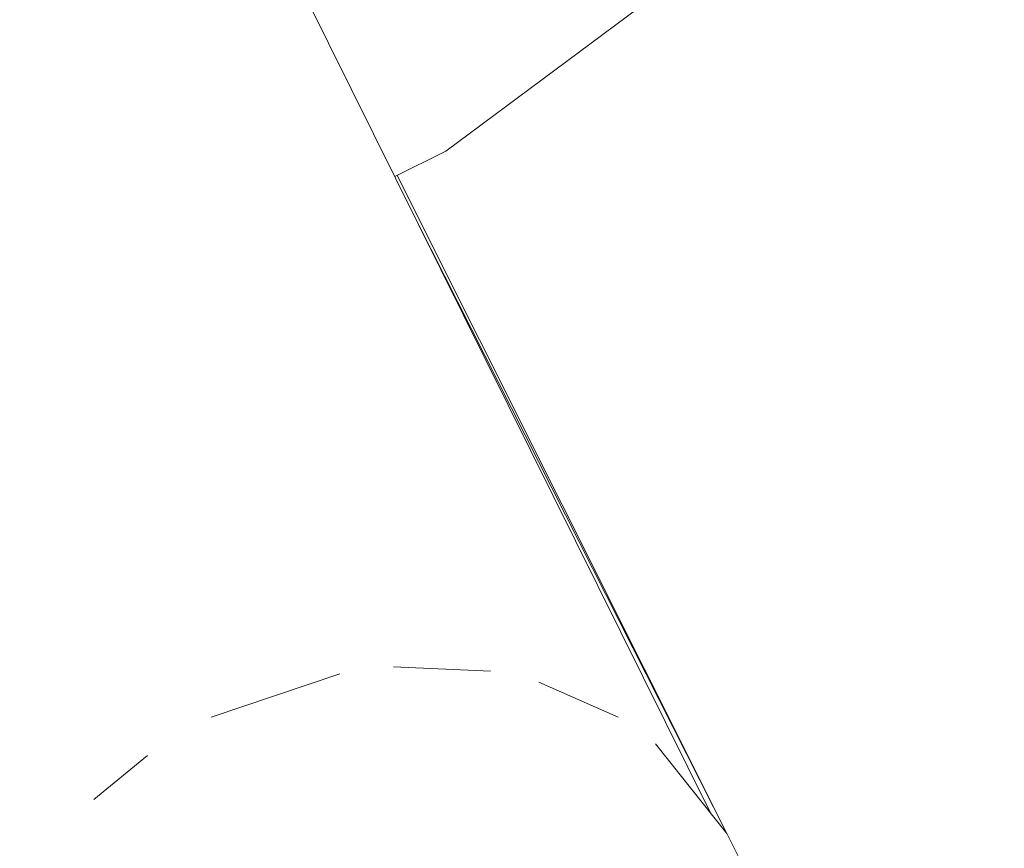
# Model space of a CAD drawing. Header units: metres. Extents: x 7472034 to 8439876, y 5890181 to 5961460.
# Tile 85 of 202: x 8439500.1286 to 8439500.1647, y 5890391.9475 to 5890391.9779. Entities that reach past the tile are written whole.
import ezdxf

# ---------------------------------------------------------------- set-up
doc = ezdxf.new("R2010")
doc.units = ezdxf.units.M
doc.header["$MEASUREMENT"] = 0
doc.linetypes.add('ACAD_ISO03W100', pattern=[30, 12, -18])
doc.layers.get('0').update_dxf_attribs({"linetype": 'CONTINUOUS', "lineweight": 5})
doc.layers.get('Defpoints').update_dxf_attribs({"linetype": 'CONTINUOUS'})
for name, color, linetype, lineweight in [('### Krawężnik', 6, 'CONTINUOUS', 35), ('_a_widok', 7, 'CONTINUOUS', 5), ('KOLOR-OBIEKT', 21, 'CONTINUOUS', 13), ('T_strefa-8', 20, 'ACAD_ISO03W100', 50), ('ZAG-obrys 018 wymiary', 7, 'CONTINUOUS', 18), ('ZAG-OBRYS013', 7, 'CONTINUOUS', 13)]:
    doc.layers.add(name, color=color, linetype=linetype, lineweight=lineweight)
doc.layers.add('100_rzut_wym_wew', color=7, linetype='CONTINUOUS')
doc.layers.add('2D - Ogólne', color=7, linetype='CONTINUOUS')
doc.layers.add('_IS_NO', color=11, linetype='CONTINUOUS', lineweight=20, plot=False)
doc.styles.add('DIM', font='simplex.shx', dxfattribs={"width": 0.8})
doc.styles.add('RS', font='Romans.shx', dxfattribs={"width": 0.7})
doc.dimstyles.new('DIM-WEW_500', dxfattribs={"dimscale": 5, "dimtxt": 18, "dimasz": 10, "dimexe": 4, "dimexo": 8, "dimgap": 5, "dimtad": 1, "dimlfac": 0.01, "dimzin": 9, "dimdsep": 46, "dimtxsty": 'DIM', "dimblk": 'ARCHTICK', "dimcen": 5, "dimclrt": 112, "dimadec": 4, "dimazin": 2, "dimtfac": 4, "dimtmove": 0, "dimatfit": 3, "dimldrblk": 'ARCHTICK', "dimfxl": 0, "dimtolj": 1, "dimlwd": 13, "dimarcsym": 0})
pattern_1 = [(45, (967499.202946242, -71042.94610979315), (-0.2245064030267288, 0.2245064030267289), []), (135, (967499.202946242, -71042.94610979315), (-0.2245064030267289, -0.2245064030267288), [])]
pattern_2 = [(45, (967499.2092647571, -71042.97165620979), (-0.2245064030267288, 0.2245064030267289), []), (135, (967499.2092647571, -71042.97165620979), (-0.2245064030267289, -0.2245064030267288), [])]

# ---------------------------------------------------------------- blocks, each defined once
blk = doc.blocks.new('A$C7D7B3C0A')
at = {"layer": '2D - Ogólne', "lineweight": 5}
for p, q in [((3.265796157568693, 6.588158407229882), (3.265796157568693, 6.586068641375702)), ((3.265796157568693, 6.588158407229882), (3.265796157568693, 6.586068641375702)), ((3.265796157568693, 6.588158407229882), (3.265796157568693, 6.586068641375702)), ((3.265796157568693, 6.588158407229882), (3.265796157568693, 6.586068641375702)), ((3.265796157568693, 6.588158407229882), (3.265796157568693, 6.586068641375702)), ((3.265796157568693, 6.588158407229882), (3.265796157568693, 6.586068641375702)), ((3.265796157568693, 6.588158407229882), (3.265796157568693, 6.586068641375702)), ((3.265796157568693, 6.588158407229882), (3.265796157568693, 6.586068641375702)), ((3.265796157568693, 6.588158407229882), (3.265796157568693, 6.586068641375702)), ((3.265796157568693, 6.588158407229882), (3.265796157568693, 6.586068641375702)), ((3.265796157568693, 6.588158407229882), (3.265796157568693, 6.586068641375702)), ((3.242364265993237, 6.586158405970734), (3.291836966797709, 6.585968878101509)), ((3.242364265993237, 6.586158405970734), (3.291836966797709, 6.585968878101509)), ((3.242364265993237, 6.586158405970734), (3.291836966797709, 6.585968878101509)), ((3.242364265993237, 6.586158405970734), (3.291836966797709, 6.585968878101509)), ((3.242364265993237, 6.586158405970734), (3.291836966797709, 6.585968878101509)), ((3.242364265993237, 6.586158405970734), (3.291836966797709, 6.585968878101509)), ((3.242364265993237, 6.586158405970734), (3.291836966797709, 6.585968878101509)), ((3.242364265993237, 6.586158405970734), (3.291836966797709, 6.585968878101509)), ((3.242364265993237, 6.586158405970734), (3.291836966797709, 6.585968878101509)), ((3.242364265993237, 6.586158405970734), (3.291836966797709, 6.585968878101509)), ((3.242364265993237, 6.586158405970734), (3.291836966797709, 6.585968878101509)), ((3.265796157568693, 6.586158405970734), (3.292817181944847, 6.586158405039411)), ((3.265796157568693, 6.586158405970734), (3.292817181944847, 6.586158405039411)), ((3.265796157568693, 6.586158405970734), (3.292817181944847, 6.586158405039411)), ((3.265796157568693, 6.586158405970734), (3.292817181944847, 6.586158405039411)), ((3.265796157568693, 6.586158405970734), (3.292817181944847, 6.586158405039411)), ((3.265796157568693, 6.586158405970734), (3.292817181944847, 6.586158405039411)), ((3.265796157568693, 6.586158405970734), (3.292817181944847, 6.586158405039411)), ((3.265796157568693, 6.586158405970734), (3.292817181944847, 6.586158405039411)), ((3.265796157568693, 6.586158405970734), (3.292817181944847, 6.586158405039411)), ((3.265796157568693, 6.586158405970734), (3.292817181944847, 6.586158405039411)), ((3.265796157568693, 6.586158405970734), (3.292817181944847, 6.586158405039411)), ((3.292817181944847, 6.586158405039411), (3.267676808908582, 6.58606143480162)), ((3.292817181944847, 6.586158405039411), (3.267676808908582, 6.58606143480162)), ((3.292817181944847, 6.586158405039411), (3.267676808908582, 6.58606143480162)), ((3.292817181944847, 6.586158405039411), (3.267676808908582, 6.58606143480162)), ((3.292817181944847, 6.586158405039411), (3.267676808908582, 6.58606143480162)), ((3.292817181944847, 6.586158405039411), (3.267676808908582, 6.58606143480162)), ((3.292817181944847, 6.586158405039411), (3.267676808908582, 6.58606143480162)), ((3.292817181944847, 6.586158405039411), (3.267676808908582, 6.58606143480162)), ((3.292817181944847, 6.586158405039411), (3.267676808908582, 6.58606143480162)), ((3.292817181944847, 6.586158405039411), (3.267676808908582, 6.58606143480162)), ((3.292817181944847, 6.586158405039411), (3.267676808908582, 6.58606143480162)), ((3.310000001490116, 6.586158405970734), (3.292817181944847, 6.586158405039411)), ((3.310000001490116, 6.586158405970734), (3.292817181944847, 6.586158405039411)), ((3.310000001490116, 6.586158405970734), (3.292817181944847, 6.586158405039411)), ((3.310000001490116, 6.586158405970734), (3.292817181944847, 6.586158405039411)), ((3.310000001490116, 6.586158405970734), (3.292817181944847, 6.586158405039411)), ((3.310000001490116, 6.586158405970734), (3.292817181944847, 6.586158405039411)), ((3.310000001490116, 6.586158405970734), (3.292817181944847, 6.586158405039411)), ((3.310000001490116, 6.586158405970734), (3.292817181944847, 6.586158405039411)), ((3.310000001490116, 6.586158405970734), (3.292817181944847, 6.586158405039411)), ((3.310000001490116, 6.586158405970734), (3.292817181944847, 6.586158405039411)), ((3.310000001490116, 6.586158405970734), (3.292817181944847, 6.586158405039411))]:
    blk.add_line(p, q, dxfattribs=at)
for points in [[(3.265796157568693, 6.588158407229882), (3.263290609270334, 6.60230054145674), (3.257241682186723, 6.608158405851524)], [(3.265796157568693, 6.588158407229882), (3.263290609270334, 6.60230054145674), (3.257241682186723, 6.608158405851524)], [(3.265796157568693, 6.588158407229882), (3.263290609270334, 6.60230054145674), (3.257241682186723, 6.608158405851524)], [(3.265796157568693, 6.588158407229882), (3.263290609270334, 6.60230054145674), (3.257241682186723, 6.608158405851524)], [(3.265796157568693, 6.588158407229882), (3.263290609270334, 6.60230054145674), (3.257241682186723, 6.608158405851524)], [(3.265796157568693, 6.588158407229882), (3.263290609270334, 6.60230054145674), (3.257241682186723, 6.608158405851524)], [(3.265796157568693, 6.588158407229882), (3.263290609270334, 6.60230054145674), (3.257241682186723, 6.608158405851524)], [(3.265796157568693, 6.588158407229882), (3.263290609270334, 6.60230054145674), (3.257241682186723, 6.608158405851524)], [(3.265796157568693, 6.588158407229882), (3.263290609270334, 6.60230054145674), (3.257241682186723, 6.608158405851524)], [(3.265796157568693, 6.588158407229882), (3.263290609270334, 6.60230054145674), (3.257241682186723, 6.608158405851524)], [(3.265796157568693, 6.588158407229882), (3.263290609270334, 6.60230054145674), (3.257241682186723, 6.608158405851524)], [(3.288705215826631, 6.585293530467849), (3.292817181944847, 6.586158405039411)], [(3.288705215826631, 6.585293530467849), (3.292817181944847, 6.586158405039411)], [(3.288705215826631, 6.585293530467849), (3.292817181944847, 6.586158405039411)], [(3.288705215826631, 6.585293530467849), (3.292817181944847, 6.586158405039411)], [(3.288705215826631, 6.585293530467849), (3.292817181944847, 6.586158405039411)], [(3.288705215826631, 6.585293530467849), (3.292817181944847, 6.586158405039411)], [(3.288705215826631, 6.585293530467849), (3.292817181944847, 6.586158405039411)], [(3.288705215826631, 6.585293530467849), (3.292817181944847, 6.586158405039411)], [(3.288705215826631, 6.585293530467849), (3.292817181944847, 6.586158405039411)], [(3.288705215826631, 6.585293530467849), (3.292817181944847, 6.586158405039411)], [(3.288705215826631, 6.585293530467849), (3.292817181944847, 6.586158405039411)], [(3.284759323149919, 6.582482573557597), (3.287208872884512, 6.584504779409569)], [(3.284759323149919, 6.582482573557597), (3.287208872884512, 6.584504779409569)], [(3.284759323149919, 6.582482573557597), (3.287208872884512, 6.584504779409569)], [(3.284759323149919, 6.582482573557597), (3.287208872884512, 6.584504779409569)], [(3.284759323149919, 6.582482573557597), (3.287208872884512, 6.584504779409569)], [(3.284759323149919, 6.582482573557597), (3.287208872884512, 6.584504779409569)], [(3.284759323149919, 6.582482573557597), (3.287208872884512, 6.584504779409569)], [(3.284759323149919, 6.582482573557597), (3.287208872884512, 6.584504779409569)], [(3.284759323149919, 6.582482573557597), (3.287208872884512, 6.584504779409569)], [(3.284759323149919, 6.582482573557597), (3.287208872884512, 6.584504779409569)], [(3.284759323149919, 6.582482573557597), (3.287208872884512, 6.584504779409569)], [(3.28186640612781, 6.577961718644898), (3.283602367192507, 6.581080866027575)], [(3.28186640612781, 6.577961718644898), (3.283602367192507, 6.581080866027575)], [(3.28186640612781, 6.577961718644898), (3.283602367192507, 6.581080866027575)], [(3.28186640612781, 6.577961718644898), (3.283602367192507, 6.581080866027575)], [(3.28186640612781, 6.577961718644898), (3.283602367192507, 6.581080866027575)], [(3.28186640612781, 6.577961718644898), (3.283602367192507, 6.581080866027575)], [(3.28186640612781, 6.577961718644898), (3.283602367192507, 6.581080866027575)], [(3.28186640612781, 6.577961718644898), (3.283602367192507, 6.581080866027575)], [(3.28186640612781, 6.577961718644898), (3.283602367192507, 6.581080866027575)], [(3.28186640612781, 6.577961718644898), (3.283602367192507, 6.581080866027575)], [(3.28186640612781, 6.577961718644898), (3.283602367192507, 6.581080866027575)], [(3.280529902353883, 6.571158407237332), (3.281212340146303, 6.576087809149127)], [(3.280529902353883, 6.571158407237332), (3.281212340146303, 6.576087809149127)], [(3.280529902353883, 6.571158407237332), (3.281212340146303, 6.576087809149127)], [(3.280529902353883, 6.571158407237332), (3.281212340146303, 6.576087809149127)], [(3.280529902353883, 6.571158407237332), (3.281212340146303, 6.576087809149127)], [(3.280529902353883, 6.571158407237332), (3.281212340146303, 6.576087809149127)], [(3.280529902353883, 6.571158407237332), (3.281212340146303, 6.576087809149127)], [(3.280529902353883, 6.571158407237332), (3.281212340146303, 6.576087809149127)], [(3.280529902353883, 6.571158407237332), (3.281212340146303, 6.576087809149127)], [(3.280529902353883, 6.571158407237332), (3.281212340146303, 6.576087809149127)], [(3.280529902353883, 6.571158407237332), (3.281212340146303, 6.576087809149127)], [(3.281292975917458, 6.565954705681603), (3.280734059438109, 6.56843539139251)], [(3.281292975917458, 6.565954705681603), (3.280734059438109, 6.56843539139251)], [(3.281292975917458, 6.565954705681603), (3.280734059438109, 6.56843539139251)], [(3.281292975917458, 6.565954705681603), (3.280734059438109, 6.56843539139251)], [(3.281292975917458, 6.565954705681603), (3.280734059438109, 6.56843539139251)], [(3.281292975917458, 6.565954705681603), (3.280734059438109, 6.56843539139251)], [(3.281292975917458, 6.565954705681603), (3.280734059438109, 6.56843539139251)], [(3.281292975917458, 6.565954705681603), (3.280734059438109, 6.56843539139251)], [(3.281292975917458, 6.565954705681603), (3.280734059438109, 6.56843539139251)], [(3.281292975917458, 6.565954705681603), (3.280734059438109, 6.56843539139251)], [(3.281292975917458, 6.565954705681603), (3.280734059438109, 6.56843539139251)]]:
    blk.add_lwpolyline(points, dxfattribs=at)
blk = doc.blocks.new('_Oblique')
at = {"color": 0, "linetype": 'ByBlock', "lineweight": -2}
blk.add_line((-0.5, -0.5), (0.5, 0.5), dxfattribs=at)
blk = doc.blocks.new('*D75')
at = {"layer": 'Defpoints', "color": 0, "linetype": 'Continuous', "lineweight": 60}
for p in [(8439494.706783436, 5890398.551071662), (8439493.991791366, 5890398.192203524, 3.659132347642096e-06), (8439500.323821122, 5890392.589078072)]:
    blk.add_point(p, dxfattribs=at)
at = {"layer": 'ZAG-obrys 018 wymiary', "color": 0, "linetype": 'Continuous', "lineweight": -2}
for p, q in [((8439494.706783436, 5890398.551071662), (8439495.06427947, 5890398.730505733)), ((8439499.608829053, 5890392.230209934), (8439497.869870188, 5890391.357393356))]:
    blk.add_line(p, q, dxfattribs=at)
at = {"layer": 'ZAG-obrys 018 wymiary', "color": 0, "linetype": 'Continuous', "lineweight": 13}
blk.add_line((8439498.227366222, 5890391.536827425), (8439494.706783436, 5890398.551071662), dxfattribs=at)
at = {"layer": 'ZAG-obrys 018 wymiary', "color": 0, "linetype": 'Continuous', "lineweight": 13, "xscale": 0.3, "yscale": 0.3, "zscale": 0.3}
for p, rotation in [((8439494.706783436, 5890398.551071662), 116.652946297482), ((8439498.227366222, 5890391.536827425), 296.6529462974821)]:
    blk.add_blockref('_Oblique', p, dxfattribs=dict(at, rotation=rotation))
at = {"layer": 'ZAG-obrys 018 wymiary', "color": 112, "linetype": 'Continuous', "lineweight": 25, "insert": (8439496.82180915, 5890395.674732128), "char_height": 0.8, "attachment_point": 5, "rotation": 296.652946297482, "style": 'RS'}
blk.add_mtext('\\A1;7.85', dxfattribs=at)
blk = doc.blocks.new('_ArchTick')
at = {"layer": '100_rzut_wym_wew', "color": 0, "linetype": 'Continuous', "const_width": 0.15}
blk.add_lwpolyline([(-0.5, -0.5), (0.5, 0.5)], dxfattribs=at)
blk = doc.blocks.new('*D80')
at = {"layer": 'Defpoints', "color": 0, "linetype": 'Continuous', "lineweight": 60}
for p in [(8439499.288762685, 5890395.196211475), (8439510.439764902, 5890383.669162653), (8439506.139698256, 5890381.515762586)]:
    blk.add_point(p, dxfattribs=at)
at = {"layer": 'ZAG-obrys 018 wymiary', "color": 0, "linetype": 'Continuous', "lineweight": -2}
for p, q in [((8439500.004080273, 5890395.554430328), (8439503.946488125, 5890397.528720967)), ((8439506.855015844, 5890381.87398144), (8439510.797423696, 5890383.84827208))]:
    blk.add_line(p, q, dxfattribs=at)
at = {"layer": 'ZAG-obrys 018 wymiary', "color": 0, "linetype": 'Continuous', "lineweight": 13}
blk.add_line((8439503.588829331, 5890397.349611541), (8439510.439764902, 5890383.669162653), dxfattribs=at)
at = {"layer": 'ZAG-obrys 018 wymiary', "color": 0, "linetype": 'Continuous', "lineweight": 13, "xscale": 0.3, "yscale": 0.3, "zscale": 0.3}
for p, rotation in [((8439503.588829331, 5890397.349611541), 116.6009277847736), ((8439510.439764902, 5890383.669162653), 296.6009277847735)]:
    blk.add_blockref('_Oblique', p, dxfattribs=dict(at, rotation=rotation))
at = {"layer": 'ZAG-obrys 018 wymiary', "color": 112, "linetype": 'Continuous', "lineweight": 25, "insert": (8439508.246278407, 5890389.389239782), "char_height": 0.8, "attachment_point": 5, "rotation": 296.6009277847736, "style": 'RS'}
blk.add_mtext('\\A1;15.3', dxfattribs=at)
blk = doc.blocks.new('*D88')
at = {"layer": 'Defpoints', "color": 0, "linetype": 'Continuous', "lineweight": 60}
for p in [(8439503.070368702, 5890393.075582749), (8439494.803817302, 5890391.266461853), (8439495.73632797, 5890389.403839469)]:
    blk.add_point(p, dxfattribs=at)
at = {"layer": 'ZAG-obrys 018 wymiary', "color": 0, "linetype": 'Continuous', "lineweight": -2}
for p, q in [((8439502.712229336, 5890393.790940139), (8439501.95878835, 5890395.295883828)), ((8439495.378188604, 5890390.119196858), (8439494.624747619, 5890391.624140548))]:
    blk.add_line(p, q, dxfattribs=at)
at = {"layer": 'ZAG-obrys 018 wymiary', "color": 0, "linetype": 'Continuous', "lineweight": 13}
blk.add_line((8439502.137858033, 5890394.938205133), (8439494.803817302, 5890391.266461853), dxfattribs=at)
at = {"layer": 'ZAG-obrys 018 wymiary', "color": 0, "linetype": 'Continuous', "lineweight": 13, "xscale": 0.3, "yscale": 0.3, "zscale": 0.3}
for p, rotation in [((8439502.137858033, 5890394.938205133), 26.59456106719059), ((8439494.803817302, 5890391.266461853), 206.5945610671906)]:
    blk.add_blockref('_Oblique', p, dxfattribs=dict(at, rotation=rotation))
at = {"layer": 'ZAG-obrys 018 wymiary', "color": 112, "linetype": 'Continuous', "lineweight": 25, "insert": (8439498.202233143, 5890393.638851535), "char_height": 0.8, "attachment_point": 5, "rotation": 26.594561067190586, "style": 'RS'}
blk.add_mtext('\\A1;8.2', dxfattribs=at)
blk = doc.blocks.new('*D60')
at = {"layer": 'Defpoints', "color": 0, "linetype": 'Continuous', "lineweight": 60}
for p in [(8439503.84000523, 5890394.328112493), (8439498.216184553, 5890391.533605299), (8439498.928597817, 5890390.099905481)]:
    blk.add_point(p, dxfattribs=at)
at = {"layer": 'ZAG-obrys 018 wymiary', "color": 0, "linetype": 'Continuous', "lineweight": -2}
for p, q in [((8439499.362340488, 5890392.10313644), (8439504.198218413, 5890394.506110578)), ((8439500.074753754, 5890390.669436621), (8439504.910631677, 5890393.07241076))]:
    blk.add_line(p, q, dxfattribs=at)
at = {"layer": 'ZAG-obrys 018 wymiary', "color": 0, "linetype": 'Continuous', "lineweight": 13}
blk.add_line((8439504.552418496, 5890392.894412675), (8439503.84000523, 5890394.328112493), dxfattribs=at)
at = {"layer": 'ZAG-obrys 018 wymiary', "color": 0, "linetype": 'Continuous', "lineweight": 13, "xscale": 0.3, "yscale": 0.3, "zscale": 0.3}
for p, rotation in [((8439503.84000523, 5890394.328112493), 116.4230323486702), ((8439504.552418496, 5890392.894412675), 296.4230323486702)]:
    blk.add_blockref('_Oblique', p, dxfattribs=dict(at, rotation=rotation))
at = {"layer": 'ZAG-obrys 018 wymiary', "color": 112, "linetype": 'Continuous', "lineweight": 25, "insert": (8439504.733531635, 5890393.878259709), "char_height": 0.8, "attachment_point": 5, "rotation": 296.42303234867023, "style": 'RS'}
blk.add_mtext('\\A1;1.6', dxfattribs=at)
blk = doc.blocks.new('*D61')
at = {"layer": 'Defpoints', "color": 0, "linetype": 'Continuous', "lineweight": 60}
for p in [(8439502.577955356, 5890396.848265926), (8439496.959928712, 5890394.034853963), (8439498.213246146, 5890391.532138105)]:
    blk.add_point(p, dxfattribs=at)
at = {"layer": 'ZAG-obrys 018 wymiary', "color": 0, "linetype": 'Continuous', "lineweight": -2}
for p, q in [((8439498.107220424, 5890394.609398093), (8439502.93561415, 5890397.027375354)), ((8439499.360537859, 5890392.106682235), (8439504.188931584, 5890394.524659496))]:
    blk.add_line(p, q, dxfattribs=at)
at = {"layer": 'ZAG-obrys 018 wymiary', "color": 0, "linetype": 'Continuous', "lineweight": 13}
blk.add_line((8439503.83127279, 5890394.345550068), (8439502.577955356, 5890396.848265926), dxfattribs=at)
at = {"layer": 'ZAG-obrys 018 wymiary', "color": 0, "linetype": 'Continuous', "lineweight": 13, "xscale": 0.3, "yscale": 0.3, "zscale": 0.3}
for p, rotation in [((8439502.577955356, 5890396.848265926), 116.6009277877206), ((8439503.83127279, 5890394.345550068), 296.6009277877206)]:
    blk.add_blockref('_Oblique', p, dxfattribs=dict(at, rotation=rotation))
at = {"layer": 'ZAG-obrys 018 wymiary', "color": 112, "linetype": 'Continuous', "lineweight": 25, "insert": (8439503.741102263, 5890395.865572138), "char_height": 0.8, "attachment_point": 5, "rotation": 296.6009277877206, "style": 'RS'}
blk.add_mtext('\\A1;2.8', dxfattribs=at)
blk = doc.blocks.new('*D132')
at = {"layer": 'Defpoints', "color": 0, "linetype": 'Continuous', "lineweight": 60}
for p in [(8439490.081045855, 5890411.33265816), (8439490.081045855, 5890411.33265816), (8439503.593241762, 5890384.547616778)]:
    blk.add_point(p, dxfattribs=at)
at = {"layer": 'ZAG-obrys 018 wymiary', "color": 0, "linetype": 'Continuous', "lineweight": -2}
for p, q in [((8439490.081045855, 5890411.33265816), (8439490.438176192, 5890411.512818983)), ((8439503.593241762, 5890384.547616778), (8439503.9503721, 5890384.727777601))]:
    blk.add_line(p, q, dxfattribs=at)
at = {"layer": 'ZAG-obrys 018 wymiary', "color": 0, "linetype": 'Continuous', "lineweight": 13}
blk.add_line((8439503.593241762, 5890384.547616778), (8439490.081045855, 5890411.33265816), dxfattribs=at)
at = {"layer": 'ZAG-obrys 018 wymiary', "color": 0, "linetype": 'Continuous', "lineweight": 13, "xscale": 0.3, "yscale": 0.3, "zscale": 0.3}
for p, rotation in [((8439490.081045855, 5890411.33265816), 116.7694823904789), ((8439503.593241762, 5890384.547616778), 296.7694823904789)]:
    blk.add_blockref('_Oblique', p, dxfattribs=dict(at, rotation=rotation))
at = {"layer": 'ZAG-obrys 018 wymiary', "color": 112, "linetype": 'Continuous', "lineweight": 25, "insert": (8439496.348970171, 5890400.239980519), "char_height": 0.8, "attachment_point": 5, "rotation": 296.7694823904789, "style": 'RS'}
blk.add_mtext('\\A1;30', dxfattribs=at)
blk = doc.blocks.new('_Open30')
at = {"color": 0, "linetype": 'ByBlock', "lineweight": -2}
for p, q in [((-1, 0.26794919), (0, 0)), ((0, 0), (-1, -0.26794919)), ((0, 0), (-1, 0))]:
    blk.add_line(p, q, dxfattribs=at)
blk = doc.blocks.new('*D150')
at = {"layer": 'Defpoints', "color": 0, "linetype": 'Continuous', "lineweight": 60}
for p in [(8439495.295166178, 5890413.452423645), (8439503.9503721, 5890384.727777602)]:
    blk.add_point(p, dxfattribs=at)
at = {"layer": 'ZAG-obrys 018 wymiary', "color": 0, "linetype": 'Continuous', "lineweight": 13}
blk.add_line((8439496.232624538, 5890410.341214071), (8439495.381717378, 5890413.165180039), dxfattribs=at)
at = {"layer": 'ZAG-obrys 018 wymiary', "color": 0, "linetype": 'Continuous', "lineweight": 13, "xscale": 0.3, "yscale": 0.3, "zscale": 0.3, "rotation": 106.7684137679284}
blk.add_blockref('_Open30', (8439495.295166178, 5890413.452423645), dxfattribs=at)
at = {"layer": 'ZAG-obrys 018 wymiary', "color": 112, "linetype": 'Continuous', "lineweight": 25, "insert": (8439496.541688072, 5890411.395196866), "char_height": 0.8, "attachment_point": 5, "rotation": 286.7684137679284, "style": 'RS'}
blk.add_mtext('\\A1;R30', dxfattribs=at)
blk = doc.blocks.new('A$C1D2679FE')
at = {"layer": 'KOLOR-OBIEKT', "lineweight": 9, "ltscale": 200}
h = blk.add_hatch(dxfattribs=at)
h.set_pattern_fill('ANSI37', color=253, scale=0.1, angle=16)
h.set_pattern_definition([(61, (-7471780.020262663, -5961378.212846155), (-0.2776917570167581, 0.153927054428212), []), (151, (-7471780.020262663, -5961378.212846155), (-0.153927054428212, -0.2776917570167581), [])])
edge = h.paths.add_edge_path()
edge.add_line((196.975401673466, 33.54016214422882), (192.3495923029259, 34.13512154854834))
edge.add_line((192.3495923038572, 34.13512154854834), (187.7176397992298, 34.7308710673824))
edge.add_line((187.7176398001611, 34.7308710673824), (178.5077782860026, 36.15998750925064))
edge.add_line((178.5077782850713, 36.15998750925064), (176.6601969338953, 36.5026140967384))
edge.add_arc((181.3685569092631, 38.18527459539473), 5.000000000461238, 199.6657310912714, 261.1796204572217)
edge.add_line((180.6018702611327, 33.24440507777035), (187.358021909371, 32.19603671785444))
edge.add_line((187.3580219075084, 32.19603671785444), (192.0230219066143, 31.59603671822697))
edge.add_line((192.0230219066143, 31.59603671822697), (196.6880219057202, 30.9960367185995))
edge.add_line((196.6880219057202, 30.9960367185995), (201.9780219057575, 30.48103671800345))
edge.add_line((201.9780219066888, 30.48103671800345), (207.2680219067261, 29.96603671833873))
edge.add_line((207.2680219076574, 29.96603671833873), (216.468021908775, 29.35603671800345))
edge.add_line((216.4680219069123, 29.35603671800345), (221.8830219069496, 29.11103671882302))
edge.add_line((221.8830219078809, 29.11103671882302), (227.2980219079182, 28.86603671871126))
edge.add_line((227.2980219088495, 28.86603671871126), (233.718021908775, 28.60103671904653))
edge.add_line((233.7180219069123, 28.60103671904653), (240.1380219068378, 28.33603671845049))
edge.add_line((240.1380219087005, 28.33603671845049), (245.3280219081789, 28.076036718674))
edge.add_line((245.3280219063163, 28.076036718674), (246.1380219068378, 28.00603671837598))
edge.add_line((246.1380219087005, 28.00603671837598), (248.4280219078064, 27.98603671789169))
edge.add_line((248.4280219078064, 27.98603671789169), (251.4080219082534, 28.33603671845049))
edge.add_line((251.4080219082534, 28.33603671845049), (255.3380219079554, 29.13603671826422))
edge.add_line((255.3380219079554, 29.13603671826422), (258.1480219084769, 30.35603671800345))
edge.add_line((258.1480219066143, 30.35603671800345), (260.6280219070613, 32.076036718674))
edge.add_line((260.6280219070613, 32.076036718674), (262.7080219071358, 34.29603671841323))
edge.add_line((262.7080219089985, 34.29603671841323), (264.3880219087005, 36.826036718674))
edge.add_line((264.3880219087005, 36.826036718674), (265.608021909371, 39.59603671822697))
edge.add_line((265.6080219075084, 39.59603671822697), (266.4080219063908, 42.53603671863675))
edge.add_line((266.4080219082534, 42.53603671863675), (266.6380219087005, 45.60603671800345))
edge.add_line((266.6380219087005, 45.60603671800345), (266.3380219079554, 48.59603671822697))
edge.add_line((266.3380219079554, 48.59603671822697), (265.628021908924, 51.53603671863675))
edge.add_line((265.6280219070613, 51.53603671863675), (264.5280219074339, 54.28603671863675))
edge.add_line((264.5280219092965, 54.28603671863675), (263.3880219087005, 57.11603671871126))
edge.add_line((263.3880219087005, 57.11603671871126), (262.5430219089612, 59.47103671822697))
edge.add_line((262.5430219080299, 59.47103671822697), (261.6980219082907, 61.826036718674))
edge.add_line((261.6980219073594, 61.826036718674), (260.5980219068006, 65.15103671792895))
edge.add_line((260.5980219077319, 65.15103671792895), (259.4980219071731, 68.47603671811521))
edge.add_line((259.4980219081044, 68.47603671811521), (257.3916487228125, 67.77919145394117))
edge.add_line((257.3916487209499, 67.77919145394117), (258.1675714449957, 64.34697791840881))
edge.add_line((258.167571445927, 64.34697791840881), (259.2776264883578, 60.99158426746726))
edge.add_line((259.2776264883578, 60.99158426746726), (260.1334384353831, 58.60645156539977))
edge.add_line((260.1334384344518, 58.60645156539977), (260.9950570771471, 56.20513570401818))
edge.add_line((260.9950570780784, 56.20513570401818), (262.1522789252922, 53.33238322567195))
edge.add_line((262.1522789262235, 53.33238322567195), (263.1827648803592, 50.75616833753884))
edge.add_line((263.1827648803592, 50.75616833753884), (263.8083402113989, 48.16575780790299))
edge.add_line((263.8083402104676, 48.16575780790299), (264.0684198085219, 45.57363114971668))
edge.add_line((264.0684198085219, 45.57363114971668), (263.8734869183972, 42.97170083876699))
edge.add_line((263.8734869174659, 42.97170083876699), (263.1880731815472, 40.45280535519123))
edge.add_line((263.1880731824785, 40.45280535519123), (262.1337886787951, 38.05906103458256))
edge.add_line((262.1337886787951, 38.05906103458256), (260.6936748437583, 35.89031817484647))
edge.add_line((260.6936748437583, 35.89031817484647), (258.9457271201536, 34.02472012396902))
edge.add_line((258.9457271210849, 34.02472012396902), (256.8967191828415, 32.60363397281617))
edge.add_line((256.8967191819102, 32.60363397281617), (254.5645412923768, 31.59108698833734))
edge.add_line((254.5645412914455, 31.59108698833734), (251.0026761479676, 30.86602538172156))
edge.add_line((251.0026761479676, 30.86602538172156), (248.2893446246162, 30.54734550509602))
edge.add_line((248.2893446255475, 30.54734550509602), (246.2595893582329, 30.56507262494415))
edge.add_line((246.2595893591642, 30.56507262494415), (245.5023283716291, 30.63051493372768))
edge.add_line((245.5023283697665, 30.63051493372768), (240.2548571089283, 30.89339403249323))
edge.add_line((240.2548571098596, 30.89339403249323), (233.8236017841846, 31.1588586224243))
edge.add_line((233.8236017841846, 31.1588586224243), (227.4086662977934, 31.42364957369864))
edge.add_line((227.4086662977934, 31.42364957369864), (221.9987299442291, 31.66842047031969))
edge.add_line((221.9987299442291, 31.66842047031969), (217.4544723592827, 31.90290945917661))
edge.add_line((217.4544723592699, 31.90290945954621), (217.0910134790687, 31.92589690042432))
edge.add_line((217.0910134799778, 31.92589689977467), (214.8768218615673, 32.06593639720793))
edge.add_line((214.876821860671, 32.06593639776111), (207.0033997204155, 32.56390146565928))
edge.add_line((207.0033997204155, 32.56390146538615), (202.2260741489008, 33.02899081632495))
edge.add_line((202.2260741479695, 33.02899081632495), (196.975401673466, 33.54016214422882))
blk = doc.blocks.new('A$C2C426404')
at = {"layer": '_IS_NO'}
for points, knots in [([(79.78853077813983, 19.36674957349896), (76.35759393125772, 21.05647175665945), (73.54314721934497, 23.24973176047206), (68.81112178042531, 29.5542766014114), (62.94352867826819, 33.40072623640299), (60.85999413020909, 35.33807434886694), (60.85999381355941, 35.3380749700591)], [0, 0, 0, 0, 2.176379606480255, 10.04614516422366, 21.98881238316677, 21.98881468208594, 21.98881468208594, 21.98881468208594, 21.98881468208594]), ([(50.6228041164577, 30.56321178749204, 1.829566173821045e-06), (53.11749188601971, 30.21319374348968), (56.38514522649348, 30.67444155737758), (60.99540497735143, 30.04553546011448), (68.19327101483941, 22.54355850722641, -2.469325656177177e-08), (70.8769634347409, 19.46133922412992, 5.150448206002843e-09), (74.71212187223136, 14.31917844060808, -1.219795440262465e-09), (78.88802252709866, 13.86142715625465), (82.75564656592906, 12.70757211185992)], [0, 0, 0, 0, 7.578698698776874, 9.67195365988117, 16.27655537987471, 24.33370670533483, 30.35915105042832, 36.79354326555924, 36.79354326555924, 36.79354326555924, 36.79354326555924])]:
    blk.add_open_spline(points, degree=3, knots=knots, dxfattribs=at)
at = {"layer": '_IS_NO', "ltscale": 0.1}
for points, knots in [([(81.48853297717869, 15.975331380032), (78.87586907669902, 16.84686399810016), (76.26450027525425, 17.78992713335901), (72.03847445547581, 21.67736706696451), (65.0990158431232, 30.09408769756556), (58.79946133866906, 33.34467344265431), (58.26247850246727, 34.11525447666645)], [0, 0, 0, 0, 1.278992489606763, 7.78914044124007, 15.74750070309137, 27.64022902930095, 27.64022902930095, 27.64022902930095, 27.64022902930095]), ([(55.69703794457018, 26.44192530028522, 8.07171421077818e-08), (60.47702913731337, 24.37489471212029, 4.118097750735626e-07), (65.41527824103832, 21.38608461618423, 8.932878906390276e-07), (68.42167646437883, 18.98607052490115, -1.681326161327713e-07), (71.60992970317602, 12.73766223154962), (75.29265419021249, 11.98629271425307, 1.662301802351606e-08), (79.75433884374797, 11.20084950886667)], [13.0881689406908, 13.0881689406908, 13.0881689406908, 13.0881689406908, 21.71831455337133, 28.5577747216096, 34.1003045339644, 40.71973107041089, 40.71973107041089, 40.71973107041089, 40.71973107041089])]:
    blk.add_open_spline(points, degree=3, knots=knots, dxfattribs=at)

msp = doc.modelspace()

# ---------------------------------------------------------------- hatches: boundary and pattern name
at = {"layer": 'KOLOR-OBIEKT', "lineweight": 9}
h = msp.add_hatch(dxfattribs=at)
h.set_pattern_fill('ANSI37', color=73, scale=0.1)
h.set_pattern_definition(pattern_2)
edge = h.paths.add_edge_path()
edge.add_arc((8439443.60123986, 5890379.17988472), 6.652831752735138, 296.7043321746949, 335.0331150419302)
edge.add_arc((8439476.194075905, 5890367.917634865), 27.87464989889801, 155.1393615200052, 162.3446315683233, ccw=False)
edge.add_arc((8439457.399943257, 5890376.211109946), 7.345078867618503, 127.98309878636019, 152.2023641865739, ccw=False)
edge.add_arc((8439457.741930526, 5890376.488713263), 7.349948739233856, 107.1989600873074, 131.4182254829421, ccw=False)
edge.add_line((8439455.568618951, 5890383.509999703), (8439473.898437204, 5890392.710084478))
edge.add_arc((8439481.742870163, 5890376.384611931), 18.11232128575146, 99.26977735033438, 115.6644084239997, ccw=False)
edge.add_line((8439478.825278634, 5890394.260401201), (8439481.377171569, 5890394.321440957))
edge.add_arc((8439482.909595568, 5890377.390082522), 17.00056533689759, 88.22393661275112, 95.17163768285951, ccw=False)
edge.add_arc((8439482.561499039, 5890405.235869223), 10.88860248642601, 274.6092070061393, 298.9976789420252)
edge.add_arc((8443006.923870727, 5883371.657126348), 7856.29059094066, 116.59181359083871, 116.61107962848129, ccw=False)
edge.add_arc((8439465.895823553, 5890431.340313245), 42.15757971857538, 305.2087751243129, 306.7865132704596)
edge.add_arc((8439488.80074795, 5890400.283338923), 3.577668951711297, 310.8590814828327, 340.7280968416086)
edge.add_line((8439492.177934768, 5890399.102523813), (8439493.275267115, 5890403.980640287))
edge.add_line((8439493.275267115, 5890403.980640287), (8439502.266345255, 5890408.28072203))
edge.add_line((8439502.266345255, 5890408.28072203), (8439504.844191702, 5890407.694009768))
edge.add_line((8439504.844191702, 5890407.694009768), (8439506.125281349, 5890405.329609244))
edge.add_arc((8439507.019670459, 5890405.776898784), 0.9999999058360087, 206.5699188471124, 283.6833393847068)
edge.add_line((8439507.256226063, 5890404.805280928), (8439511.624560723, 5890406.970734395))
edge.add_line((8439511.624560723, 5890406.970734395), (8439511.39896348, 5890407.420225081))
edge.add_line((8439511.39896348, 5890407.420225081), (8439510.561982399, 5890407.017405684))
edge.add_line((8439510.561982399, 5890407.017405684), (8439509.330427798, 5890409.481424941))
edge.add_line((8439509.330427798, 5890409.481424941), (8439512.635426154, 5890411.138401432))
edge.add_line((8439512.635426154, 5890411.138401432), (8439512.638568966, 5890411.136467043))
edge.add_line((8439512.638568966, 5890411.136467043), (8439515.998443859, 5890412.829496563))
edge.add_line((8439515.998443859, 5890412.829496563), (8439517.239018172, 5890410.325621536))
edge.add_line((8439517.239018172, 5890410.325621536), (8439513.919446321, 5890408.633274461))
edge.add_line((8439513.919446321, 5890408.633274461), (8439514.091312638, 5890408.235941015))
edge.add_line((8439514.091312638, 5890408.235941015), (8439518.839102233, 5890410.604261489))
edge.add_line((8439518.839102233, 5890410.604261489), (8439518.585943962, 5890412.843737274))
edge.add_line((8439518.585943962, 5890412.843737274), (8439518.274555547, 5890413.628049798))
edge.add_line((8439518.274555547, 5890413.628049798), (8439517.839658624, 5890414.494365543))
edge.add_line((8439517.839658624, 5890414.494365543), (8439524.310164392, 5890417.742607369))
edge.add_line((8439524.310164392, 5890417.742607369), (8439525.122207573, 5890416.124990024))
edge.add_line((8439525.122207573, 5890416.124990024), (8439526.840645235, 5890414.670893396))
edge.add_line((8439526.840645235, 5890414.670893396), (8439527.244697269, 5890414.489695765))
edge.add_arc((8439552.769967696, 5890317.570311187), 100.2242811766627, 102.79246926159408, 104.75471345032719, ccw=False)
edge.add_arc((8439529.321881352, 5890420.105147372), 4.960037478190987, 284.6730648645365, 320.3902958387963)
edge.add_arc((8435016.013859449, 5889290.11735932), 4655.555010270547, 14.00691021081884, 14.04831962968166)
edge.add_line((8439532.327549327, 5890420.207226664), (8439525.877549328, 5890423.127226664))
edge.add_line((8439525.877549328, 5890423.127226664), (8439431.028022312, 5890376.803268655))
edge.add_line((8439431.028022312, 5890376.803268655), (8439435.479127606, 5890375.417226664))
edge.add_line((8439435.479127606, 5890375.417226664), (8439446.590932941, 5890373.236661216))
edge = h.paths.add_edge_path()
edge.add_arc((8439530.228804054, 5890405.916425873), 3.001836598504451, 99.44813666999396, 208.2631515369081)
edge.add_line((8439527.5848402, 5890404.494990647), (8439533.209264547, 5890393.206690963))
edge.add_line((8439533.209264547, 5890393.206690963), (8439519.17443581, 5890386.185049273))
edge.add_line((8439519.17443581, 5890386.185049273), (8439523.57812012, 5890377.411604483))
edge.add_line((8439523.57812012, 5890377.411604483), (8439517.455507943, 5890374.324033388))
edge.add_line((8439517.455507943, 5890374.324033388), (8439517.445860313, 5890374.319191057))
edge.add_line((8439517.445860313, 5890374.319191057), (8439517.33905848, 5890374.265585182))
edge.add_line((8439517.33905848, 5890374.265585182), (8439516.815779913, 5890375.308140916))
edge.add_line((8439516.815779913, 5890375.308140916), (8439511.370501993, 5890372.574998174))
edge.add_line((8439511.370501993, 5890372.574998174), (8439511.888417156, 5890371.529804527))
edge.add_line((8439511.888417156, 5890371.529804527), (8439506.425671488, 5890368.787948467))
edge.add_line((8439506.425671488, 5890368.787948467), (8439505.890341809, 5890369.841556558))
edge.add_line((8439505.890341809, 5890369.841556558), (8439505.8884594, 5890369.869391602))
edge.add_line((8439505.8884594, 5890369.869391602), (8439500.283276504, 5890366.97762632))
edge.add_line((8439500.283276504, 5890366.97762632), (8439519.478066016, 5890366.160130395))
edge.add_line((8439519.478066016, 5890366.160130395), (8439542.767549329, 5890378.417226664))
edge.add_line((8439542.767549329, 5890378.417226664), (8439538.675788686, 5890394.802262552))
edge.add_line((8439538.675788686, 5890394.802262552), (8439537.066416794, 5890401.238139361))
edge.add_line((8439537.066416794, 5890401.238139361), (8439535.557306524, 5890407.69906358))
edge.add_arc((8439531.145391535, 5890400.872499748), 8.128158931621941, 57.12596579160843, 99.98506404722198)
edge = h.paths.add_edge_path()
edge.add_line((8439470.194509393, 5890384.137651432), (8439461.355169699, 5890379.697090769))
edge.add_line((8439461.355169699, 5890379.697090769), (8439460.080861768, 5890379.068371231))
edge.add_line((8439460.080861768, 5890379.068371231), (8439457.869254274, 5890377.642639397))
edge.add_arc((8439460.609507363, 5890373.444653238), 5.013190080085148, 123.1346622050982, 204.022759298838)
edge.add_line((8439456.030540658, 5890371.403786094), (8439459.447549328, 5890370.707226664))
edge.add_line((8439459.447549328, 5890370.707226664), (8439480.497107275, 5890367.736747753))
edge.add_line((8439480.497107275, 5890367.736747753), (8439497.963342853, 5890367.082590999))
edge.add_line((8439497.963342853, 5890367.082590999), (8439496.62020549, 5890369.722641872))
edge.add_line((8439496.62020549, 5890369.722641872), (8439494.91788047, 5890373.087302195))
edge.add_arc((8439489.468037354, 5890366.363615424), 8.654984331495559, 50.97371617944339, 58.22889977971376)
edge.add_line((8439494.025120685, 5890373.721722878), (8439490.036071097, 5890376.575637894))
edge.add_line((8439490.036071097, 5890376.575637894), (8439489.954459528, 5890375.592465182))
edge.add_line((8439489.954459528, 5890375.592465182), (8439490.917133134, 5890375.538648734))
edge.add_line((8439490.917133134, 5890375.538648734), (8439490.678913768, 5890371.956837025))
edge.add_line((8439490.678913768, 5890371.956837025), (8439482.55041443, 5890372.440399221))
edge.add_line((8439482.55041443, 5890372.440399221), (8439482.851718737, 5890376.020734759))
edge.add_line((8439482.851718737, 5890376.020734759), (8439487.354100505, 5890375.749064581))
edge.add_line((8439487.354100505, 5890375.749064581), (8439487.521080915, 5890378.34061919))
edge.add_line((8439487.521080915, 5890378.34061919), (8439481.803471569, 5890382.401025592))
edge.add_arc((8439487.942466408, 5890392.088814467), 11.46911116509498, 231.6002274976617, 237.6382272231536, ccw=False)
edge.add_line((8439480.818489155, 5890383.100518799), (8439480.351152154, 5890383.41057529))
edge.add_line((8439480.351152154, 5890383.41057529), (8439479.210044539, 5890382.939428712))
edge.add_line((8439479.210044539, 5890382.939428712), (8439480.412913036, 5890383.399613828))
edge.add_arc((8439474.682487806, 5890375.167564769), 10.03017472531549, 55.15777404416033, 116.5800473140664)
h.paths.add_polyline_path([(8439461.898919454, 5890370.792156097), (8439462.257176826, 5890373.552492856)], flags=16)
h = msp.add_hatch(dxfattribs=at)
h.set_pattern_fill('ANSI37', color=253, scale=0.1)
h.set_pattern_definition(pattern_2)
edge = h.paths.add_edge_path()
edge.add_arc((8439529.163071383, 5890420.279666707), 5.193757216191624, 276.50229096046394, 320.0240354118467, ccw=False)
edge.add_line((8439529.751227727, 5890415.119319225), (8439525.812744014, 5890414.153171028))
edge.add_line((8439525.812744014, 5890414.153171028), (8439519.208160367, 5890410.804184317))
edge.add_line((8439519.208160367, 5890410.804184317), (8439517.988028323, 5890410.126512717))
edge.add_line((8439517.988028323, 5890410.126512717), (8439514.091312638, 5890408.235941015))
edge.add_line((8439514.091312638, 5890408.235941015), (8439511.613697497, 5890406.992378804))
edge.add_line((8439511.613697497, 5890406.992378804), (8439509.258949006, 5890405.810485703))
edge.add_line((8439509.258949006, 5890405.810485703), (8439507.371756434, 5890404.83508177))
edge.add_arc((8439506.940777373, 5890405.737469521), 1.000023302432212, 206.5712342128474, 295.5290722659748, ccw=False)
edge.add_line((8439506.046377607, 5890405.290148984), (8439504.844186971, 5890407.693988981))
edge.add_line((8439504.844186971, 5890407.693988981), (8439502.261629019, 5890408.281795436))
edge.add_line((8439502.261629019, 5890408.281795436), (8439499.350132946, 5890407.011538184))
edge.add_line((8439499.350132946, 5890407.011538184), (8439493.30510976, 5890403.995621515))
edge.add_line((8439493.30510976, 5890403.995621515), (8439492.177918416, 5890399.102451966))
edge.add_arc((8439488.801253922, 5890400.282879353), 3.577047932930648, 293.05521913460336, 340.73119789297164, ccw=False)
edge.add_line((8439490.202090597, 5890396.991537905), (8439487.801423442, 5890395.78932472))
edge.add_arc((8439482.51122255, 5890404.317896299), 10.03607286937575, 278.1216072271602, 301.8109775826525, ccw=False)
edge.add_line((8439483.9290645, 5890394.382480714), (8439478.825278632, 5890394.260401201))
edge.add_arc((8439481.742870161, 5890376.384611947), 18.11232126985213, 99.26977735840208, 115.6644084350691)
edge.add_line((8439473.898437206, 5890392.710084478), (8439455.537130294, 5890383.494194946))
edge.add_arc((8439458.368862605, 5890375.380272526), 8.593860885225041, 109.2388197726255, 150.5606865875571)
edge.add_line((8439450.884668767, 5890379.604167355), (8439456.921008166, 5890377.849276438))
edge.add_line((8439456.921008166, 5890377.849276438), (8439458.055979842, 5890377.519316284))
edge.add_arc((8439462.056345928, 5890374.376166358), 5.087466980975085, 112.4172144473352, 141.842727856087, ccw=False)
edge.add_line((8439460.116249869, 5890379.079181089), (8439470.201913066, 5890384.141371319))
edge.add_arc((8439474.670732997, 5890375.058466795), 10.12272227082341, 52.60385305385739, 116.19734301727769, ccw=False)
edge.add_line((8439480.818489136, 5890383.100518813), (8439494.035062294, 5890373.735722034))
edge.add_arc((8439499.404929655, 5890380.165137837), 8.376924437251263, 230.1312663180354, 239.1071883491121)
edge.add_arc((8439492.046879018, 5890368.073539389), 5.778072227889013, 28.405105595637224, 58.05675779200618, ccw=False)
edge.add_line((8439497.129307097, 5890370.822183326), (8439498.920012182, 5890367.249241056))
edge.add_line((8439498.920012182, 5890367.249241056), (8439502.137476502, 5890368.864147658))
edge.add_line((8439502.137476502, 5890368.864147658), (8439500.881438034, 5890371.366619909))
edge.add_arc((8439501.41146424, 5890371.651481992), 0.6017260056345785, 32.69127385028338, 208.2557647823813, ccw=False)
edge.add_line((8439501.917872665, 5890371.97648152), (8439503.213570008, 5890369.395299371))
edge.add_line((8439503.213570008, 5890369.395299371), (8439521.788261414, 5890378.745992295))
edge.add_line((8439521.788261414, 5890378.745992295), (8439512.863585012, 5890396.520876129))
edge.add_arc((8439515.497668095, 5890397.863594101), 2.956566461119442, 115.92003145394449, 207.0101116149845, ccw=False)
edge.add_line((8439514.20530482, 5890400.522744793), (8439524.043376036, 5890405.489377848))
edge.add_line((8439524.043376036, 5890405.489377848), (8439526.586557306, 5890407.103247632))
edge.add_line((8439526.586557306, 5890407.103247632), (8439529.129738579, 5890408.717117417))
edge.add_arc((8439531.212438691, 5890401.016589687), 7.97720296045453, 58.08019787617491, 105.13424418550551, ccw=False)
edge.add_line((8439535.43023892, 5890407.787551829), (8439533.14312037, 5890416.942853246))
edge = h.paths.add_edge_path(flags=16)
edge.add_line((8439502.061371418, 5890393.458260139), (8439496.04637926, 5890390.43770596))
edge.add_arc((8439496.464019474, 5890389.751908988), 0.8029575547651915, 121.3407965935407, 301.694103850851)
edge.add_line((8439496.8858806, 5890389.068700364), (8439502.900872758, 5890392.089254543))
edge.add_arc((8439502.27990767, 5890392.650368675), 0.83692694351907, 317.898520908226, 465.1363795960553)
edge = h.paths.add_edge_path(flags=16)
edge.add_line((8439505.00109902, 5890384.089630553), (8439500.444638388, 5890381.798632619))
edge.add_arc((8439500.084983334, 5890382.51322949), 0.8000002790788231, 116.620304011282, 296.7160130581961, ccw=False)
edge.add_line((8439499.72652247, 5890383.228426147), (8439504.283989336, 5890385.517420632))
edge.add_arc((8439504.642916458, 5890384.80371257), 0.7988791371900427, -63.361719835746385, 116.69803695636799, ccw=False)
at = {"layer": 'KOLOR-OBIEKT', "lineweight": 9, "ltscale": 200}
h = msp.add_hatch(dxfattribs=at)
h.set_pattern_fill('ANSI37', color=231, scale=0.1)
h.set_pattern_definition(pattern_1)
edge = h.paths.add_edge_path()
edge.add_line((8439512.863585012, 5890396.520876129), (8439521.788261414, 5890378.745992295))
edge.add_line((8439521.788261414, 5890378.745992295), (8439503.213570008, 5890369.395299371))
edge.add_line((8439503.213570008, 5890369.395299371), (8439501.917872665, 5890371.97648152))
edge.add_arc((8439501.411425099, 5890371.65154851), 0.6017230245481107, 32.6839302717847, 208.2631083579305)
edge.add_line((8439500.881438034, 5890371.366619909), (8439502.137476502, 5890368.864147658))
edge.add_line((8439502.137476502, 5890368.864147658), (8439498.920012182, 5890367.249241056))
edge.add_line((8439498.920012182, 5890367.249241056), (8439497.129307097, 5890370.822183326))
edge.add_line((8439497.129307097, 5890370.822183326), (8439495.555644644, 5890372.655868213))
edge.add_line((8439495.555644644, 5890372.655868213), (8439494.901445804, 5890373.120452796))
edge.add_line((8439494.901445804, 5890373.120452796), (8439497.963342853, 5890367.082590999))
edge.add_line((8439497.963342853, 5890367.082590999), (8439500.283276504, 5890366.97762632))
edge.add_line((8439500.283276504, 5890366.97762632), (8439505.893878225, 5890369.872187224))
edge.add_line((8439505.893878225, 5890369.872187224), (8439506.425671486, 5890368.787948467))
edge.add_line((8439506.425671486, 5890368.787948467), (8439511.888417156, 5890371.529804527))
edge.add_line((8439511.888417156, 5890371.529804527), (8439511.370501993, 5890372.574998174))
edge.add_line((8439511.370501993, 5890372.574998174), (8439516.815852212, 5890375.308177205))
edge.add_line((8439516.815852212, 5890375.308177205), (8439517.338986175, 5890374.26554889))
edge.add_line((8439517.338986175, 5890374.26554889), (8439523.580028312, 5890377.407811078))
edge.add_line((8439523.580028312, 5890377.407811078), (8439519.172527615, 5890386.188842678))
edge.add_line((8439519.172527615, 5890386.188842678), (8439530.098737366, 5890391.695090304))
edge.add_line((8439530.098737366, 5890391.695090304), (8439523.347480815, 5890405.140094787))
edge.add_line((8439523.347480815, 5890405.140094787), (8439514.198986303, 5890400.548291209))
edge.add_arc((8439515.544616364, 5890397.867007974), 3.00000000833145, 116.6502652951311, 206.6609883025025)
h.paths.add_polyline_path([(8439514.64326723, 5890399.651613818), (8439522.901414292, 5890403.796535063), (8439528.750976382, 5890392.142141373), (8439520.49282829, 5890387.997219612)], flags=16)
at = {"layer": 'KOLOR-OBIEKT', "lineweight": 9}
h = msp.add_hatch(dxfattribs=at)
h.set_pattern_fill('ANSI37', color=250, scale=0.1)
h.set_pattern_definition(pattern_1)
h.paths.add_polyline_path([(8439501.732551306, 5890396.420965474), (8439492.791081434, 5890391.943192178), (8439499.642017, 5890378.262743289), (8439508.58348686, 5890382.740478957)])

# ---------------------------------------------------------------- linework, layer by layer
at = {"layer": 'T_strefa-8', "color": 151, "ltscale": 0.03, "flags": 128}
msp.add_lwpolyline([(8439506.671440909, 5890376.807697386), (8439507.560025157, 5890377.255930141, 0.4132234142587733), (8439511.111844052, 5890387.977484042), (8439510.888164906, 5890388.424663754, 0.414350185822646), (8439500.151130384, 5890391.998988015), (8439499.256820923, 5890391.551133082, 0.4169632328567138), (8439495.71974441, 5890380.748838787), (8439495.949148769, 5890380.301281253, 0.4123217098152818)], format="xyb", close=True, dxfattribs=at)

# ---------------------------------------------------------------- block references
at = {"layer": '### Krawężnik', "color": 1, "linetype": 'Continuous', "lineweight": 60, "ltscale": 0.2}
msp.add_blockref('A$C1D2679FE', (8439279.223208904, 5890335.266736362), dxfattribs=at)
at = {"layer": '_a_widok', "color": 0, "linetype": 'Continuous', "lineweight": 60, "ltscale": 0.2}
msp.add_blockref('A$C2C426404', (8439438.733810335, 5890365.88383195), dxfattribs=at)
msp.add_blockref('A$C2C426404', (8439438.733810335, 5890365.88383195), dxfattribs=at)
at = {"layer": 'ZAG-OBRYS013', "linetype": 'Continuous', "lineweight": 25, "rotation": 296.6009277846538}
msp.add_blockref('A$C7D7B3C0A', (8439492.791081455, 5890391.94319219), dxfattribs=at)

# ---------------------------------------------------------------- dimensions: what is measured, and where the dimension line sits
at = {"layer": 'ZAG-obrys 018 wymiary', "linetype": 'Continuous', "lineweight": 25}
dim = msp.add_radius_dim(center=(8439503.9503721, 5890384.727777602), mpoint=(8439495.295166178, 5890413.452423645), dimstyle='DIM-WEW_500', override={"dimscale": 0.1, "dimtxt": 8, "dimasz": 3, "dimgap": 2, "dimlfac": 1, "dimtxsty": 'RS', "dimblk1": 'Oblique', "dimblk2": 'Open30', "dimsah": 1, "dimfxl": 50, "dimfxlon": 1}, dxfattribs=at)
dim.commit()
dim.dimension.update_dxf_attribs({"geometry": '*D150', "text_midpoint": (8439495.967200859, 5890411.222094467), "dimtype": 164})
for base, p1, p2, angle, picture, middle, dimtype in [((8439490.081045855, 5890411.33265816), (8439503.593241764, 5890384.547616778), (8439490.081045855, 5890411.33265816), 116.76948239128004, '*D132', (8439495.813274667, 5890399.969739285), 161), ((8439494.706783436, 5890398.551071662), (8439500.323821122, 5890392.589078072), (8439493.991791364, 5890398.192203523, 3.659132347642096e-06), 116.652946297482, '*D75', (8439496.285565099, 5890395.405581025), 160), ((8439510.439764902, 5890383.669162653), (8439499.288762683, 5890395.196211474), (8439506.139698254, 5890381.515762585), 296.6009277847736, '*D80', (8439507.709790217, 5890389.120575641), 161)]:
    dim = msp.add_linear_dim(base=base, p1=p1, p2=p2, angle=angle, dimstyle='DIM-WEW_500', override={"dimscale": 0.1, "dimtxt": 8, "dimasz": 3, "dimgap": 2, "dimlfac": 1, "dimtxsty": 'RS', "dimblk1": 'Oblique', "dimblk2": 'Oblique', "dimsah": 1, "dimfxl": 50, "dimfxlon": 1}, dxfattribs=at)
    dim.commit()
    dim.dimension.update_dxf_attribs({"geometry": picture, "text_midpoint": middle, "dimtype": dimtype})
for p1, p2, distance, picture, middle in [((8439498.213246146, 5890391.532138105), (8439496.959928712, 5890394.034853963), -6.283113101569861, '*D61', (8439503.741102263, 5890395.865572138)), ((8439503.0703687, 5890393.075582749), (8439495.73632797, 5890389.403839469), -2.0830118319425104, '*D88', (8439498.202233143, 5890393.638851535)), ((8439498.928597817, 5890390.09990548), (8439498.21618455, 5890391.533605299), -6.279859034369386, '*D60', (8439504.733531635, 5890393.878259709))]:
    dim = msp.add_aligned_dim(p1=p1, p2=p2, distance=distance, dimstyle='DIM-WEW_500', override={"dimscale": 0.1, "dimtxt": 8, "dimasz": 3, "dimgap": 2, "dimlfac": 1, "dimtxsty": 'RS', "dimblk1": 'Oblique', "dimblk2": 'Oblique', "dimsah": 1, "dimfxl": 50, "dimfxlon": 1}, dxfattribs=at)
    dim.commit()
    dim.dimension.update_dxf_attribs({"geometry": picture, "text_midpoint": middle})

doc.saveas('drawing.dxf')
